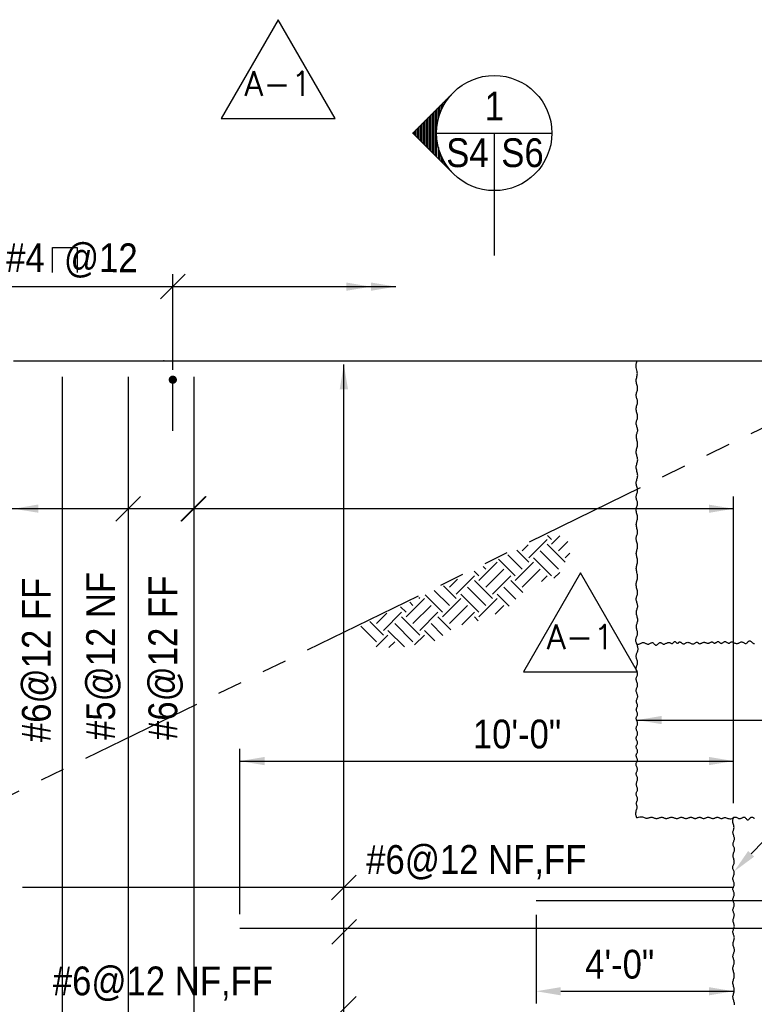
# Model space of a CAD drawing. Extents: x -548 to 3275, y 145 to 2907.
# Tile 11 of 15: x 1503 to 1860, y 1268 to 1747. Entities that reach past the tile are written whole.
import ezdxf
from ezdxf.enums import TextEntityAlignment as Align

# ---------------------------------------------------------------- set-up
doc = ezdxf.new("R2010")
doc.units = 0
doc.header["$LTSCALE"] = 96
doc.header["$MEASUREMENT"] = 0
doc.linetypes.add('PHANTOM2', pattern=[1.25, 0.625, -0.125, 0.125, -0.125, 0.125, -0.125])
doc.layers.get('0').update_dxf_attribs({"color": 2, "linetype": 'CONTINUOUS'})
for name, color, linetype in [('NOTE-ANNO', 1, 'CONTINUOUS'), ('NOTE-ANNT', 1, 'CONTINUOUS'), ('S1', 2, 'CONTINUOUS'), ('S3', 4, 'CONTINUOUS'), ('S4', 2, 'CONTINUOUS'), ('S5R', 1, 'CONTINUOUS'), ('S6', 1, 'CONTINUOUS'), ('S7', 3, 'CONTINUOUS'), ('S7R', 3, 'CONTINUOUS')]:
    doc.layers.add(name, color=color, linetype=linetype)
doc.styles.add('ANNTEXT', font='romans.shx')
doc.styles.add('SX-FRAC', font='SX-FRAC.shx', dxfattribs={"width": 0.9, "height": 1.322835})

# ---------------------------------------------------------------- blocks, each defined once
blk = doc.blocks.new('ZA_REV')
blk.add_lwpolyline([(1.732, -1), (0, 2), (-1.732, -1)], close=True)

msp = doc.modelspace()

# ---------------------------------------------------------------- hatches: boundary and pattern name
at = {"layer": 'S6'}
h = msp.add_hatch(dxfattribs=at)
h.set_pattern_fill('EARTH', color=256, scale=50, angle=45, style=0)
h.paths.add_polyline_path([(1759.8543, 1496.14369), (1667.95663, 1451.53867), (1667.51902, 1446.29102), (1672.3327, 1443.22989), (1677.1464, 1441.04338), (1688.96181, 1441.48067), (1704.71569, 1444.54181), (1714.34307, 1451.53867), (1726.59608, 1454.5998), (1738.41151, 1459.41015), (1751.10213, 1472.09197), (1762.91754, 1475.15309), (1768.60645, 1482.14996), (1770.79449, 1490.02144), (1767.73124, 1495.26908), (1764.23037, 1495.70639)])

# ---------------------------------------------------------------- linework, layer by layer
at = {"layer": 'S1', "color": 3}
msp.add_line((1499.62095, 1580.74047), (2276.30738, 1580.74047), dxfattribs=at)
at = {"layer": 'S1', "color": 2, "linetype": 'PHANTOM2'}
msp.add_line((779.82888, 1018.99047), (1882.01473, 1556.99047), dxfattribs=at)
at = {"layer": 'S1', "color": 1}
msp.add_line((1858.1539, 1340.98969), (1920.9121, 1406.01298), dxfattribs=at)
at = {"layer": 'S1', "color": 2}
for points in [[(1802.62095, 1358.49047), (1802.29176, 1359.41003), (1802.13273, 1360.20177), (1802.10818, 1360.88128), (1802.18239, 1361.46413), (1802.31966, 1361.96588), (1802.48427, 1362.40211), (1802.64053, 1362.7884), (1802.75273, 1363.14031), (1802.79403, 1363.47122), (1802.77305, 1363.78568), (1802.7073, 1364.08603), (1802.61427, 1364.37464), (1802.51145, 1364.65385), (1802.41635, 1364.926), (1802.34646, 1365.19346), (1802.31927, 1365.45856), (1802.34683, 1365.72344), (1802.41936, 1365.98925), (1802.52161, 1366.25694), (1802.63835, 1366.52745), (1802.75433, 1366.80172), (1802.85433, 1367.08069), (1802.92309, 1367.3653), (1802.94538, 1367.65649), (1802.91111, 1367.95474), (1802.83075, 1368.25862), (1802.7199, 1368.56626), (1802.5942, 1368.87579), (1802.46925, 1369.18531), (1802.36066, 1369.49295), (1802.28406, 1369.79683), (1802.25505, 1370.09508), (1802.28406, 1370.38639), (1802.36066, 1370.67188), (1802.46925, 1370.95323), (1802.5942, 1371.23214), (1802.7199, 1371.5103), (1802.83075, 1371.7894), (1802.91111, 1372.07113), (1802.94538, 1372.35718), (1802.92309, 1372.64887), (1802.85433, 1372.94602), (1802.75433, 1373.24805), (1802.63835, 1373.55441), (1802.52161, 1373.86453), (1802.41936, 1374.17784), (1802.34683, 1374.49379), (1802.31927, 1374.8118), (1802.34683, 1375.13139), (1802.41936, 1375.45228), (1802.52161, 1375.77431), (1802.63835, 1376.09727), (1802.75433, 1376.42099), (1802.85433, 1376.74527), (1802.92309, 1377.06993), (1802.94538, 1377.39477), (1802.91111, 1377.71943), (1802.83075, 1378.04277), (1802.7199, 1378.36348), (1802.5942, 1378.68024), (1802.46925, 1378.99174), (1802.36066, 1379.29666), (1802.28406, 1379.59368), (1802.25505, 1379.88148), (1802.284, 1380.15948), (1802.36016, 1380.42996), (1802.46755, 1380.69593), (1802.59018, 1380.9604), (1802.71206, 1381.22636), (1802.8172, 1381.49684), (1802.8896, 1381.77484), (1802.91327, 1382.06337), (1802.87762, 1382.36431), (1802.79362, 1382.67502), (1802.67763, 1382.99175), (1802.54603, 1383.31073), (1802.41519, 1383.62822), (1802.30146, 1383.94043), (1802.22122, 1384.24363), (1802.19084, 1384.53403), (1802.22122, 1384.80912), (1802.30146, 1385.07123), (1802.41519, 1385.32395), (1802.54603, 1385.57083), (1802.67763, 1385.81546), (1802.79362, 1386.06141), (1802.87762, 1386.31224), (1802.91327, 1386.57153), (1802.8896, 1386.84173), (1802.8172, 1387.12076), (1802.71206, 1387.40544), (1802.59018, 1387.69256), (1802.46755, 1387.97892), (1802.36016, 1388.26134), (1802.284, 1388.53662), (1802.25505, 1388.80155), (1802.28403, 1389.05411), (1802.36041, 1389.29689), (1802.4684, 1389.53365), (1802.59219, 1389.76816), (1802.71598, 1390.00417), (1802.82397, 1390.24545), (1802.90035, 1390.49575), (1802.92933, 1390.75883), (1802.90035, 1391.03712), (1802.82397, 1391.32762), (1802.71598, 1391.62602), (1802.59219, 1391.92799), (1802.4684, 1392.22921), (1802.36041, 1392.52535), (1802.28403, 1392.81209), (1802.25505, 1393.08511), (1802.28403, 1393.34146), (1802.36041, 1393.5837), (1802.4684, 1393.8158), (1802.59219, 1394.04169), (1802.71598, 1394.26532), (1802.82397, 1394.49065), (1802.90035, 1394.72162), (1802.92933, 1394.96217), (1802.90035, 1395.21523), (1802.82397, 1395.47957), (1802.71598, 1395.75293), (1802.59219, 1396.03306), (1802.4684, 1396.3177), (1802.36041, 1396.6046), (1802.28403, 1396.8915), (1802.25505, 1397.17614), (1802.28403, 1397.45696), (1802.36041, 1397.73515), (1802.4684, 1398.01259), (1802.59219, 1398.29115), (1802.71598, 1398.57272), (1802.82397, 1398.85919), (1802.90035, 1399.15241), (1802.92933, 1399.45429), (1802.90035, 1399.76591), (1802.82397, 1400.08524), (1802.71598, 1400.40946), (1802.59219, 1400.73575), (1802.4684, 1401.06129), (1802.36041, 1401.38325), (1802.28403, 1401.69882), (1802.25505, 1402.00518), (1802.28403, 1402.3005), (1802.36041, 1402.587), (1802.4684, 1402.86785), (1802.59219, 1403.14625), (1802.71598, 1403.42541), (1802.82397, 1403.70852), (1802.90035, 1403.99877), (1802.92933, 1404.29937), (1802.90035, 1404.6123), (1802.82397, 1404.93483), (1802.71598, 1405.263), (1802.59219, 1405.59286), (1802.4684, 1405.92046), (1802.36041, 1406.24186), (1802.28403, 1406.5531), (1802.25505, 1406.85025), (1802.28406, 1407.13057), (1802.36066, 1407.39622), (1802.46925, 1407.6506), (1802.5942, 1407.89707), (1802.7199, 1408.13904), (1802.83075, 1408.37988), (1802.91111, 1408.62297), (1802.94538, 1408.8717), (1802.92309, 1409.12865), (1802.85433, 1409.39311), (1802.75433, 1409.66359), (1802.63835, 1409.93858), (1802.52161, 1410.21658), (1802.41936, 1410.49609), (1802.34683, 1410.77559), (1802.31927, 1411.05359), (1802.34687, 1411.3288), (1802.41961, 1411.60082), (1802.52246, 1411.86945), (1802.64035, 1412.13451), (1802.75825, 1412.39581), (1802.8611, 1412.65316), (1802.93384, 1412.90637), (1802.96144, 1413.15526), (1802.93387, 1413.40002), (1802.86135, 1413.64233), (1802.7591, 1413.88426), (1802.64236, 1414.12789), (1802.52638, 1414.37527), (1802.42638, 1414.62849), (1802.35762, 1414.8896), (1802.33533, 1415.16067), (1802.36957, 1415.44322), (1802.44971, 1415.73648), (1802.55996, 1416.03914), (1802.6845, 1416.34988), (1802.80754, 1416.66739), (1802.91327, 1416.99036), (1802.98589, 1417.31746), (1803.0096, 1417.64738), (1802.97392, 1417.97896), (1802.88969, 1418.31167), (1802.77311, 1418.64514), (1802.64035, 1418.97897), (1802.50759, 1419.31281), (1802.39101, 1419.64628), (1802.30679, 1419.97899), (1802.27111, 1420.31057), (1802.29478, 1420.64096), (1802.36718, 1420.97135), (1802.47232, 1421.30325), (1802.5942, 1421.63815), (1802.71683, 1421.97757), (1802.82422, 1422.323), (1802.90039, 1422.67595), (1802.92933, 1423.03793), (1802.90035, 1423.40959), (1802.82397, 1423.7882), (1802.71598, 1424.1702), (1802.59219, 1424.55201), (1802.4684, 1424.93007), (1802.36041, 1425.30078), (1802.28403, 1425.6606), (1802.25505, 1426.00594), (1802.28403, 1426.33439), (1802.36041, 1426.64817), (1802.4684, 1426.95067), (1802.59219, 1427.24528), (1802.71598, 1427.53537), (1802.82397, 1427.82434), (1802.90035, 1428.11556), (1802.92933, 1428.41243), (1802.90035, 1428.71763), (1802.82397, 1429.0311), (1802.71598, 1429.35209), (1802.59219, 1429.67985), (1802.4684, 1430.01363), (1802.36041, 1430.35267), (1802.28403, 1430.69622), (1802.25505, 1431.04353), (1802.28403, 1431.39401), (1802.36041, 1431.74768), (1802.4684, 1432.10474), (1802.59219, 1432.46537), (1802.71598, 1432.82976), (1802.82397, 1433.1981), (1802.90035, 1433.57057), (1802.92933, 1433.94737), (1802.90035, 1434.32846), (1802.82397, 1434.71293), (1802.71598, 1435.09966), (1802.59219, 1435.48752), (1802.4684, 1435.87538), (1802.36041, 1436.26211), (1802.28403, 1436.64659), (1802.25505, 1437.02768), (1802.28437, 1437.40462), (1802.36312, 1437.77811), (1802.47754, 1438.14921), (1802.61386, 1438.51897), (1802.75831, 1438.88845), (1802.89711, 1439.25872), (1803.01649, 1439.63084), (1803.10269, 1440.00585), (1803.14518, 1440.38421), (1803.14647, 1440.76393), (1803.11231, 1441.14237), (1803.04846, 1441.51694), (1802.96069, 1441.88501), (1802.85474, 1442.24398), (1802.73638, 1442.59123), (1802.61136, 1442.92414), (1802.48551, 1443.24123), (1802.36484, 1443.54549), (1802.25547, 1443.84104), (1802.16348, 1444.13199), (1802.09497, 1444.42247), (1802.05604, 1444.71659), (1802.05278, 1445.01847), (1802.09128, 1445.33222), (1802.17434, 1445.66101), (1802.29157, 1446.00417), (1802.42926, 1446.36008), (1802.57373, 1446.72712), (1802.71127, 1447.10365), (1802.82819, 1447.48806), (1802.91079, 1447.87873), (1802.94538, 1448.27402), (1802.92312, 1448.67244), (1802.85458, 1449.07293), (1802.75518, 1449.47454), (1802.64035, 1449.87635), (1802.52553, 1450.2774), (1802.42613, 1450.67676), (1802.35759, 1451.07348), (1802.33533, 1451.46664), (1802.3696, 1451.85585), (1802.44996, 1452.24298), (1802.56081, 1452.6305), (1802.68651, 1453.02083), (1802.81146, 1453.41643), (1802.92005, 1453.81974), (1802.99665, 1454.2332), (1803.02565, 1454.65925), (1802.99668, 1455.09932), (1802.9203, 1455.55066), (1802.81231, 1456.00952), (1802.68852, 1456.47215), (1802.56473, 1456.93477), (1802.45674, 1457.39363), (1802.38035, 1457.84498), (1802.35138, 1458.28504), (1802.38032, 1458.71116), (1802.45649, 1459.12505), (1802.56388, 1459.52955), (1802.68651, 1459.92747), (1802.80839, 1460.32162), (1802.91353, 1460.71484), (1802.98593, 1461.10994), (1803.0096, 1461.50974), (1802.97392, 1461.91621), (1802.88969, 1462.32794), (1802.77311, 1462.74269), (1802.64035, 1463.15819), (1802.50759, 1463.57218), (1802.39101, 1463.98241), (1802.30679, 1464.38663), (1802.27111, 1464.78257), (1802.29478, 1465.16908), (1802.36718, 1465.54939), (1802.47232, 1465.92782), (1802.5942, 1466.30869), (1802.71683, 1466.69633), (1802.82422, 1467.09506), (1802.90039, 1467.50921), (1802.92933, 1467.9431), (1802.90035, 1468.39955), (1802.82397, 1468.87536), (1802.71598, 1469.36584), (1802.59219, 1469.86629), (1802.4684, 1470.372), (1802.36041, 1470.87827), (1802.28403, 1471.3804), (1802.25505, 1471.8737), (1802.28406, 1472.35485), (1802.36066, 1472.82602), (1802.46925, 1473.29081), (1802.5942, 1473.75277), (1802.7199, 1474.21549), (1802.83075, 1474.68253), (1802.91111, 1475.15747), (1802.94538, 1475.64388), (1802.92309, 1476.14404), (1802.85433, 1476.65511), (1802.75433, 1477.17294), (1802.63835, 1477.69341), (1802.52161, 1478.21237), (1802.41936, 1478.72569), (1802.34683, 1479.22924), (1802.31927, 1479.71887), (1802.34687, 1480.19174), (1802.41961, 1480.65014), (1802.52246, 1481.09762), (1802.64035, 1481.53778), (1802.75825, 1481.97418), (1802.8611, 1482.41039), (1802.93384, 1482.84998), (1802.96144, 1483.29653), (1802.93384, 1483.75254), (1802.8611, 1484.21626), (1802.75825, 1484.68487), (1802.64035, 1485.15554), (1802.52246, 1485.62547), (1802.41961, 1486.09182), (1802.34687, 1486.55178), (1802.31927, 1487.00253), (1802.34683, 1487.44234), (1802.41936, 1487.87388), (1802.52161, 1488.30091), (1802.63835, 1488.72718), (1802.75433, 1489.15646), (1802.85433, 1489.59252), (1802.92309, 1490.0391), (1802.94538, 1490.49996), (1802.91111, 1490.97725), (1802.83075, 1491.46657), (1802.7199, 1491.96191), (1802.5942, 1492.45725), (1802.46925, 1492.94657), (1802.36066, 1493.42385), (1802.28406, 1493.88309), (1802.25505, 1494.31827), (1802.28406, 1494.72562), (1802.36066, 1495.1104), (1802.46925, 1495.48015), (1802.5942, 1495.84238), (1802.7199, 1496.20461), (1802.83075, 1496.57435), (1802.91111, 1496.95914), (1802.94538, 1497.36649), (1802.92309, 1497.80157), (1802.85433, 1498.26015), (1802.75434, 1498.73566), (1802.63835, 1499.2215), (1802.52162, 1499.7111), (1802.41937, 1500.19788), (1802.34684, 1500.67527), (1802.31928, 1501.13667), (1802.34684, 1501.57748), (1802.41937, 1502.001), (1802.52162, 1502.41248), (1802.63836, 1502.8172), (1802.75434, 1503.22041), (1802.85433, 1503.62739), (1802.9231, 1504.04338), (1802.94539, 1504.47367), (1802.91112, 1504.92182), (1802.83075, 1505.38463), (1802.71991, 1505.85722), (1802.59421, 1506.33469), (1802.46925, 1506.81217), (1802.36067, 1507.28476), (1802.28407, 1507.74757), (1802.25506, 1508.19571), (1802.28404, 1508.62559), (1802.36042, 1509.03874), (1802.46841, 1509.43797), (1802.5922, 1509.82611), (1802.71599, 1510.20598), (1802.82398, 1510.5804), (1802.90036, 1510.95218), (1802.92934, 1511.32415), (1802.90036, 1511.69866), (1802.82398, 1512.07618), (1802.71599, 1512.45671), (1802.5922, 1512.84024), (1802.46841, 1513.22679), (1802.36042, 1513.61634), (1802.28404, 1514.0089), (1802.25506, 1514.40447), (1802.28404, 1514.80314), (1802.36042, 1515.20538), (1802.46841, 1515.61176), (1802.5922, 1516.02283), (1802.71599, 1516.43918), (1802.82398, 1516.86135), (1802.90036, 1517.28991), (1802.92934, 1517.72543), (1802.90039, 1518.16809), (1802.82423, 1518.61658), (1802.71684, 1519.06921), (1802.59421, 1519.52428), (1802.47233, 1519.9801), (1802.36719, 1520.43499), (1802.29479, 1520.88724), (1802.27112, 1521.33517), (1802.30677, 1521.7778), (1802.39077, 1522.21705), (1802.50676, 1522.65554), (1802.63836, 1523.09592), (1802.7692, 1523.54081), (1802.88293, 1523.99284), (1802.96317, 1524.45465), (1802.99355, 1524.92886), (1802.9632, 1525.41706), (1802.88318, 1525.91653), (1802.77005, 1526.42352), (1802.64036, 1526.93428), (1802.51067, 1527.44503), (1802.39754, 1527.95202), (1802.31752, 1528.45149), (1802.28717, 1528.93969), (1802.31752, 1529.41393), (1802.39754, 1529.87596), (1802.51067, 1530.32859), (1802.64036, 1530.77464), (1802.77004, 1531.21692), (1802.88318, 1531.65827), (1802.96319, 1532.1015), (1802.99355, 1532.54942), (1802.96316, 1533.00418), (1802.88292, 1533.46514), (1802.7692, 1533.931), (1802.63835, 1534.40042), (1802.50675, 1534.8721), (1802.39076, 1535.34472), (1802.30676, 1535.81696), (1802.27111, 1536.28751), (1802.29482, 1536.75552), (1802.36744, 1537.22203), (1802.47317, 1537.68854), (1802.59621, 1538.15655), (1802.72075, 1538.62757), (1802.831, 1539.10311), (1802.91115, 1539.58466), (1802.94539, 1540.07373), (1802.92312, 1540.57088), (1802.85458, 1541.07292), (1802.75518, 1541.57572), (1802.64036, 1542.07513), (1802.52553, 1542.56702), (1802.42614, 1543.04725), (1802.35759, 1543.51169), (1802.33533, 1543.9562), (1802.36957, 1544.37809), (1802.44971, 1544.78043), (1802.55996, 1545.16772), (1802.6845, 1545.54449), (1802.80754, 1545.91524), (1802.91327, 1546.28448), (1802.98589, 1546.65674), (1803.0096, 1547.03651), (1802.97392, 1547.42713), (1802.88969, 1547.82715), (1802.77311, 1548.23393), (1802.64035, 1548.64485), (1802.50759, 1549.05728), (1802.39101, 1549.46858), (1802.30679, 1549.87611), (1802.27111, 1550.27726), (1802.29478, 1550.67041), (1802.36719, 1551.05812), (1802.47232, 1551.44394), (1802.5942, 1551.83145), (1802.71683, 1552.22423), (1802.82423, 1552.62585), (1802.90039, 1553.03987), (1802.92933, 1553.46987), (1802.90036, 1553.91818), (1802.82398, 1554.38209), (1802.71599, 1554.85765), (1802.5922, 1555.34092), (1802.4684, 1555.82796), (1802.36041, 1556.3148), (1802.28403, 1556.79751), (1802.25506, 1557.27213), (1802.28403, 1557.73554), (1802.36041, 1558.18785), (1802.4684, 1558.63002), (1802.5922, 1559.06297), (1802.71599, 1559.48764), (1802.82398, 1559.90499), (1802.90036, 1560.31594), (1802.92933, 1560.72144), (1802.90036, 1561.12246), (1802.82398, 1561.5201), (1802.71599, 1561.91548), (1802.5922, 1562.30973), (1802.46841, 1562.70398), (1802.36042, 1563.09936), (1802.28404, 1563.49699), (1802.25506, 1563.89801), (1802.28404, 1564.30345), (1802.36042, 1564.71396), (1802.46841, 1565.13012), (1802.5922, 1565.55248), (1802.71599, 1565.9816), (1802.82398, 1566.41806), (1802.90036, 1566.86242), (1802.92934, 1567.31523), (1802.90039, 1567.7767), (1802.82423, 1568.24549), (1802.71684, 1568.71993), (1802.59421, 1569.19832), (1802.47233, 1569.67896), (1802.36719, 1570.16016), (1802.29479, 1570.64024), (1802.27112, 1571.11749), (1802.30642, 1571.59097), (1802.38801, 1572.06267), (1802.49744, 1572.5353), (1802.61628, 1573.0116), (1802.72608, 1573.4943), (1802.80842, 1573.98611), (1802.84486, 1574.48976), (1802.81695, 1575.00799), (1802.71539, 1575.54495), (1802.56736, 1576.11054), (1802.40917, 1576.71612), (1802.27713, 1577.373), (1802.20756, 1578.09254), (1802.23675, 1578.88607), (1802.40102, 1579.76493), (1802.73668, 1580.74047)], [(1802.62095, 1443.1049), (1802.6453, 1443.08863), (1802.85003, 1442.97623), (1803.06783, 1442.90013), (1803.30234, 1442.87847), (1803.5561, 1442.9233), (1803.8273, 1443.02221), (1804.11302, 1443.15668), (1804.41037, 1443.30822), (1804.71644, 1443.45831), (1805.02831, 1443.58843), (1805.34309, 1443.68008), (1805.65787, 1443.71474), (1805.97023, 1443.6802), (1806.27969, 1443.5894), (1806.58623, 1443.46157), (1806.88988, 1443.31597), (1807.19061, 1443.17181), (1807.48844, 1443.04834), (1807.78337, 1442.9648), (1808.07539, 1442.94042), (1808.36432, 1442.9876), (1808.64926, 1443.09141), (1808.92911, 1443.23006), (1809.20279, 1443.38178), (1809.4692, 1443.52479), (1809.72726, 1443.63731), (1809.97588, 1443.69756), (1810.21396, 1443.68377), (1810.44103, 1443.58208), (1810.65901, 1443.41033), (1810.87046, 1443.19431), (1811.07792, 1442.95977), (1811.28392, 1442.7325), (1811.49101, 1442.53825), (1811.70173, 1442.40281), (1811.91863, 1442.35193), (1812.14351, 1442.40281), (1812.3753, 1442.53825), (1812.61217, 1442.7325), (1812.85231, 1442.95977), (1813.09391, 1443.19431), (1813.33514, 1443.41033), (1813.57419, 1443.58208), (1813.80925, 1443.68377), (1814.03922, 1443.69756), (1814.26592, 1443.63731), (1814.4919, 1443.52479), (1814.71969, 1443.38178), (1814.95184, 1443.23006), (1815.19089, 1443.09141), (1815.43939, 1442.9876), (1815.69987, 1442.94042), (1815.97385, 1442.96492), (1816.25873, 1443.04931), (1816.55087, 1443.17507), (1816.84664, 1443.32371), (1817.14241, 1443.4767), (1817.43455, 1443.61553), (1817.71943, 1443.7217), (1817.99341, 1443.77669), (1818.25365, 1443.76804), (1818.50045, 1443.70748), (1818.7349, 1443.61281), (1818.95809, 1443.5018), (1819.17111, 1443.39225), (1819.37506, 1443.30193), (1819.57101, 1443.24863), (1819.76006, 1443.25015), (1819.94324, 1443.31808), (1820.12133, 1443.43937), (1820.29507, 1443.59478), (1820.46517, 1443.76507), (1820.63237, 1443.93101), (1820.79738, 1444.07335), (1820.96095, 1444.17286), (1821.12379, 1444.21031), (1821.28639, 1444.17298), (1821.44826, 1444.07432), (1821.60867, 1443.93427), (1821.76691, 1443.77281), (1821.92224, 1443.6099), (1822.07394, 1443.4655), (1822.22129, 1443.35958), (1822.36354, 1443.31209), (1822.50053, 1443.33635), (1822.63425, 1443.41905), (1822.76725, 1443.54022), (1822.90206, 1443.6799), (1823.04123, 1443.81813), (1823.1873, 1443.93494), (1823.34281, 1444.01038), (1823.51031, 1444.02447), (1823.69162, 1443.96404), (1823.88563, 1443.84299), (1824.09054, 1443.68202), (1824.30453, 1443.5018), (1824.52579, 1443.32304), (1824.75249, 1443.16642), (1824.98282, 1443.05264), (1825.21497, 1443.00236), (1825.44785, 1443.02941), (1825.68327, 1443.11996), (1825.92378, 1443.25335), (1826.17191, 1443.40888), (1826.43021, 1443.56586), (1826.70122, 1443.70361), (1826.98749, 1443.80143), (1827.29156, 1443.83863), (1827.61463, 1443.80149), (1827.9526, 1443.70409), (1828.30001, 1443.5675), (1828.65141, 1443.41275), (1829.00136, 1443.26092), (1829.34442, 1443.13303), (1829.67512, 1443.05015), (1829.98802, 1443.03334), (1830.27917, 1443.09589), (1830.55051, 1443.22014), (1830.80552, 1443.38069), (1831.04762, 1443.55213), (1831.28029, 1443.70906), (1831.50696, 1443.82605), (1831.73109, 1443.87771), (1831.95613, 1443.83863), (1832.18718, 1443.69535), (1832.43593, 1443.48217), (1832.62095, 1443.32558)], [(1832.62095, 1443.32558), (1832.70618, 1443.26842), (1832.90691, 1443.17568), (1833.12072, 1443.13339), (1833.34845, 1443.15257), (1833.58853, 1443.22293), (1833.83878, 1443.32885), (1834.09702, 1443.45474), (1834.36107, 1443.58498), (1834.62876, 1443.70397), (1834.8979, 1443.79611), (1835.16631, 1443.84577), (1835.43224, 1443.84232), (1835.69563, 1443.79496), (1835.95683, 1443.71783), (1836.21623, 1443.62509), (1836.47417, 1443.5309), (1836.73101, 1443.44942), (1836.98714, 1443.39479), (1837.2429, 1443.38118), (1837.49829, 1443.41796), (1837.75187, 1443.49539), (1838.00182, 1443.59896), (1838.24632, 1443.71414), (1838.48356, 1443.82641), (1838.71171, 1443.92127), (1838.92897, 1443.98418), (1839.13352, 1444.00064), (1839.32433, 1443.96125), (1839.50351, 1443.87723), (1839.67397, 1443.76489), (1839.83863, 1443.64057), (1840.00038, 1443.52061), (1840.16213, 1443.42134), (1840.32678, 1443.3591), (1840.49725, 1443.3502), (1840.6757, 1443.40519), (1840.86142, 1443.51136), (1841.05296, 1443.65019), (1841.24885, 1443.80318), (1841.44764, 1443.95182), (1841.64789, 1444.07758), (1841.84814, 1444.16197), (1842.04694, 1444.18647), (1842.24325, 1444.13899), (1842.43775, 1444.03306), (1842.63152, 1443.88866), (1842.82566, 1443.72575), (1843.02124, 1443.56429), (1843.21937, 1443.42425), (1843.42114, 1443.32558), (1843.62762, 1443.28826), (1843.83961, 1443.32558), (1844.05669, 1443.42425), (1844.27813, 1443.56429), (1844.5032, 1443.72575), (1844.73117, 1443.88866), (1844.96133, 1444.03306), (1845.19293, 1444.13899), (1845.42526, 1444.18647), (1845.65754, 1444.16203), (1845.88872, 1444.07807), (1846.11772, 1443.95345), (1846.34346, 1443.80705), (1846.56483, 1443.65776), (1846.78076, 1443.52443), (1846.99015, 1443.42594), (1847.19191, 1443.38118), (1847.38575, 1443.40283), (1847.57449, 1443.47893), (1847.76179, 1443.59133), (1847.95126, 1443.72188), (1848.14655, 1443.85242), (1848.35127, 1443.96482), (1848.56908, 1444.04092), (1848.80359, 1444.06258), (1849.05735, 1444.01775), (1849.32855, 1443.91885), (1849.61427, 1443.78437), (1849.91162, 1443.63283), (1850.21768, 1443.48275), (1850.52956, 1443.35262), (1850.84434, 1443.26097), (1851.15912, 1443.22631), (1851.47148, 1443.26085), (1851.78094, 1443.35166), (1852.08748, 1443.47948), (1852.39113, 1443.62509), (1852.69186, 1443.76924), (1852.98969, 1443.89271), (1853.28462, 1443.97626), (1853.57664, 1444.00063), (1853.86557, 1443.95345), (1854.15051, 1443.84964), (1854.43036, 1443.71099), (1854.70404, 1443.55927), (1854.97045, 1443.41626), (1855.22851, 1443.30375), (1855.47713, 1443.24349), (1855.71521, 1443.25729), (1855.94228, 1443.35898), (1856.16026, 1443.53072), (1856.37171, 1443.74674), (1856.57917, 1443.98128), (1856.78517, 1444.20855), (1856.99226, 1444.4028), (1857.20298, 1444.53825), (1857.41987, 1444.58912), (1857.64476, 1444.53825), (1857.87655, 1444.4028), (1858.11342, 1444.20855), (1858.35356, 1443.98128), (1858.59516, 1443.74674), (1858.83639, 1443.53072), (1859.07544, 1443.35898), (1859.3105, 1443.25729), (1859.54047, 1443.24349), (1859.76717, 1443.30375)], [(1802.62095, 1358.49047), (1803.40819, 1358.80644), (1804.10174, 1358.95579), (1804.7136, 1358.9739), (1805.25575, 1358.8962), (1805.74017, 1358.75808), (1806.17885, 1358.59496), (1806.58378, 1358.44225), (1806.96693, 1358.33535), (1807.33836, 1358.30075), (1807.70028, 1358.32933), (1808.05299, 1358.40303), (1808.39675, 1358.5038), (1808.73187, 1358.6136), (1809.05861, 1358.71437), (1809.37726, 1358.78807), (1809.68811, 1358.81664), (1809.99173, 1358.78769), (1810.28989, 1358.71136), (1810.58466, 1358.60344), (1810.87812, 1358.47974), (1811.17233, 1358.35603), (1811.46936, 1358.24811), (1811.77129, 1358.17178), (1812.08017, 1358.14283), (1812.39727, 1358.17178), (1812.72058, 1358.24811), (1813.04728, 1358.35603), (1813.37454, 1358.47974), (1813.69954, 1358.60344), (1814.01946, 1358.71136), (1814.33148, 1358.78769), (1814.63278, 1358.81664), (1814.92157, 1358.78769), (1815.20019, 1358.71136), (1815.47205, 1358.60344), (1815.74051, 1358.47974), (1816.00898, 1358.35603), (1816.28083, 1358.24811), (1816.55946, 1358.17178), (1816.84825, 1358.14283), (1817.14967, 1358.17178), (1817.46257, 1358.24811), (1817.78487, 1358.35603), (1818.11452, 1358.47974), (1818.44943, 1358.60344), (1818.78753, 1358.71136), (1819.12677, 1358.78769), (1819.46507, 1358.81664), (1819.80061, 1358.78769), (1820.13257, 1358.71136), (1820.46039, 1358.60344), (1820.78351, 1358.47974), (1821.10137, 1358.35603), (1821.41339, 1358.24811), (1821.71901, 1358.17178), (1822.01767, 1358.14283), (1822.30909, 1358.17178), (1822.59412, 1358.24811), (1822.87387, 1358.35603), (1823.14949, 1358.47974), (1823.42209, 1358.60344), (1823.69282, 1358.71136), (1823.96279, 1358.78769), (1824.23314, 1358.81664), (1824.50487, 1358.78769), (1824.77848, 1358.71136), (1825.05434, 1358.60344), (1825.33285, 1358.47974), (1825.61436, 1358.35603), (1825.89925, 1358.24811), (1826.18791, 1358.17178), (1826.48071, 1358.14283), (1826.77768, 1358.17178), (1827.07748, 1358.24811), (1827.3784, 1358.35603), (1827.67875, 1358.47974), (1827.97685, 1358.60344), (1828.271, 1358.71136), (1828.5595, 1358.78769), (1828.84067, 1358.81664), (1829.1134, 1358.78769), (1829.37899, 1358.71136), (1829.6393, 1358.60344), (1829.89623, 1358.47974), (1830.15165, 1358.35603), (1830.40745, 1358.24811), (1830.66551, 1358.17178), (1830.92771, 1358.14283), (1831.19533, 1358.17178), (1831.46728, 1358.24811), (1831.74186, 1358.35603), (1832.01738, 1358.47974), (1832.29215, 1358.60344), (1832.56447, 1358.71136), (1832.83266, 1358.78769), (1833.09501, 1358.81664), (1833.35041, 1358.78769), (1833.59997, 1358.71136), (1833.84539, 1358.60344), (1834.08836, 1358.47974), (1834.33058, 1358.35603), (1834.57375, 1358.24811), (1834.81954, 1358.17178), (1835.06967, 1358.14283), (1835.32547, 1358.17178), (1835.58691, 1358.24811), (1835.85362, 1358.35603), (1836.12523, 1358.47974), (1836.40134, 1358.60344), (1836.6816, 1358.71136), (1836.96562, 1358.78769), (1837.25303, 1358.81664), (1837.54338, 1358.78769), (1837.83599, 1358.71136), (1838.13011, 1358.60344), (1838.42498, 1358.47974), (1838.71985, 1358.35603), (1839.01396, 1358.24811), (1839.30657, 1358.17178), (1839.59693, 1358.14283), (1839.8843, 1358.17178), (1840.1681, 1358.24811), (1840.44776, 1358.35603), (1840.72272, 1358.47974), (1840.99241, 1358.60344), (1841.25627, 1358.71136), (1841.51373, 1358.78769), (1841.76423, 1358.81664), (1842.00752, 1358.78766), (1842.2446, 1358.71111), (1842.47679, 1358.6026), (1842.70541, 1358.47773), (1842.93176, 1358.35211), (1843.15718, 1358.24134), (1843.38297, 1358.16103), (1843.61046, 1358.12678), (1843.84113, 1358.14875), (1844.07716, 1358.21527), (1844.3209, 1358.30924), (1844.57471, 1358.41356), (1844.84093, 1358.5111), (1845.12193, 1358.58477), (1845.42004, 1358.61745), (1845.73763, 1358.59204), (1846.07774, 1358.49972), (1846.44624, 1358.36484), (1846.84969, 1358.22007), (1847.29466, 1358.09804), (1847.7877, 1358.03142), (1848.33539, 1358.05285), (1848.94429, 1358.19498), (1849.62095, 1358.49047)], [(1849.99739, 1267.60992), (1850.02834, 1268.00503), (1849.99739, 1268.40613), (1849.91564, 1268.81264), (1849.79976, 1269.22357), (1849.66642, 1269.6379), (1849.53227, 1270.05465), (1849.41399, 1270.4728), (1849.32823, 1270.89135), (1849.29165, 1271.3093), (1849.31544, 1271.72601), (1849.38882, 1272.14232), (1849.49553, 1272.55943), (1849.61931, 1272.97855), (1849.74388, 1273.40088), (1849.853, 1273.82763), (1849.93039, 1274.25999), (1849.95981, 1274.69917), (1849.93036, 1275.14581), (1849.85273, 1275.59827), (1849.74298, 1276.05434), (1849.61716, 1276.51181), (1849.49135, 1276.96848), (1849.3816, 1277.42214), (1849.30397, 1277.87059), (1849.27452, 1278.31161), (1849.30397, 1278.74381), (1849.3816, 1279.16898), (1849.49135, 1279.58973), (1849.61716, 1280.00869), (1849.74298, 1280.42844), (1849.85273, 1280.85161), (1849.93036, 1281.28079), (1849.95981, 1281.7186), (1849.93036, 1282.16658), (1849.85273, 1282.62198), (1849.74298, 1283.08099), (1849.61716, 1283.5398), (1849.49135, 1283.9946), (1849.3816, 1284.44157), (1849.30397, 1284.87691), (1849.27452, 1285.2968), (1849.30397, 1285.69863), (1849.3816, 1286.08461), (1849.49135, 1286.45815), (1849.61716, 1286.82267), (1849.74298, 1287.18157), (1849.85273, 1287.53826), (1849.93036, 1287.89615), (1849.95981, 1288.25866), (1849.9304, 1288.62825), (1849.853, 1289.00367), (1849.74388, 1289.38269), (1849.61931, 1289.76313), (1849.49554, 1290.14275), (1849.38883, 1290.51937), (1849.31545, 1290.89077), (1849.29166, 1291.25475), (1849.32827, 1291.60991), (1849.41426, 1291.95804), (1849.53318, 1292.30175), (1849.66857, 1292.64366), (1849.80395, 1292.98637), (1849.92287, 1293.3325), (1850.00886, 1293.68464), (1850.04547, 1294.04541), (1850.02165, 1294.41664), (1849.94803, 1294.79711), (1849.84069, 1295.1848), (1849.71568, 1295.5777), (1849.58906, 1295.97381), (1849.4769, 1296.37113), (1849.39525, 1296.76765), (1849.36018, 1297.16135), (1849.38247, 1297.55064), (1849.45173, 1297.93552), (1849.55232, 1298.31639), (1849.66856, 1298.69364), (1849.78481, 1299.06769), (1849.88539, 1299.43892), (1849.95466, 1299.80775), (1849.97694, 1300.17457), (1849.94184, 1300.53969), (1849.85996, 1300.903), (1849.74716, 1301.2643), (1849.61931, 1301.6234), (1849.49226, 1301.98009), (1849.38187, 1302.33417), (1849.30401, 1302.68544), (1849.27453, 1303.0337), (1849.30401, 1303.37892), (1849.38187, 1303.72174), (1849.49226, 1304.06294), (1849.61931, 1304.40335), (1849.74716, 1304.74375), (1849.85996, 1305.08496), (1849.94184, 1305.42777), (1849.97694, 1305.77299), (1849.95462, 1306.12116), (1849.88512, 1306.47173), (1849.7839, 1306.8239), (1849.66642, 1307.17688), (1849.54813, 1307.52986), (1849.44451, 1307.88203), (1849.37099, 1308.2326), (1849.34305, 1308.58076), (1849.37099, 1308.92582), (1849.44451, 1309.26746), (1849.54813, 1309.60549), (1849.66642, 1309.93971), (1849.7839, 1310.26992), (1849.88512, 1310.59591), (1849.95462, 1310.91749), (1849.97694, 1311.23445), (1849.94184, 1311.5468), (1849.85996, 1311.85534), (1849.74716, 1312.16107), (1849.61931, 1312.46499), (1849.49226, 1312.76811), (1849.38187, 1313.07144), (1849.30401, 1313.37596), (1849.27453, 1313.68269), (1849.30397, 1313.9924), (1849.3816, 1314.30492), (1849.49135, 1314.61985), (1849.61717, 1314.93678), (1849.74298, 1315.25531), (1849.85273, 1315.57505), (1849.93036, 1315.8956), (1849.95981, 1316.21654), (1849.93036, 1316.53758), (1849.85273, 1316.85883), (1849.74298, 1317.18048), (1849.61717, 1317.50272), (1849.49135, 1317.82577), (1849.3816, 1318.14983), (1849.30397, 1318.47508), (1849.27453, 1318.80175), (1849.30397, 1319.12984), (1849.3816, 1319.45875), (1849.49135, 1319.78765), (1849.61717, 1320.11575), (1849.74298, 1320.44224), (1849.85273, 1320.76633), (1849.93036, 1321.08721), (1849.95981, 1321.40407), (1849.93036, 1321.71632), (1849.85273, 1322.02416), (1849.74298, 1322.32798), (1849.61717, 1322.62819), (1849.49135, 1322.9252), (1849.3816, 1323.21939), (1849.30397, 1323.51118), (1849.27453, 1323.80096), (1849.30397, 1324.0893), (1849.3816, 1324.37744), (1849.49135, 1324.66678), (1849.61717, 1324.95873), (1849.74298, 1325.2547), (1849.85273, 1325.55608), (1849.93036, 1325.86428), (1849.95981, 1326.18071), (1849.93036, 1326.50631), (1849.85273, 1326.84012), (1849.74298, 1327.18076), (1849.61717, 1327.52682), (1849.49135, 1327.87689), (1849.3816, 1328.22956), (1849.30397, 1328.58344), (1849.27453, 1328.93712), (1849.30394, 1329.2894), (1849.38133, 1329.63987), (1849.49045, 1329.98833), (1849.61503, 1330.33459), (1849.7388, 1330.67844), (1849.84551, 1331.01968), (1849.91889, 1331.35811), (1849.94268, 1331.69354), (1849.9061, 1332.02585), (1849.82034, 1332.35535), (1849.70206, 1332.68245), (1849.56791, 1333.00754), (1849.43457, 1333.33102), (1849.31869, 1333.6533), (1849.23695, 1333.97478), (1849.206, 1334.29586), (1849.23698, 1334.61717), (1849.31896, 1334.94029), (1849.43547, 1335.26702), (1849.57005, 1335.59916), (1849.70624, 1335.93853), (1849.82757, 1336.28693), (1849.91758, 1336.64616), (1849.95981, 1337.01803), (1849.94321, 1337.40351), (1849.87843, 1337.80023), (1849.78153, 1338.20497), (1849.66856, 1338.61452), (1849.5556, 1339.02568), (1849.45869, 1339.43524), (1849.39391, 1339.83998), (1849.37732, 1340.2367), (1849.41951, 1340.62288), (1849.50929, 1340.99883), (1849.62998, 1341.36555), (1849.76493, 1341.72404), (1849.89747, 1342.07532), (1850.01094, 1342.42037), (1850.08867, 1342.76021), (1850.114, 1343.09583), (1850.07592, 1343.42811), (1849.98605, 1343.75738), (1849.86164, 1344.08384), (1849.71996, 1344.40769), (1849.57829, 1344.72914), (1849.45388, 1345.04838), (1849.364, 1345.36561), (1849.32592, 1345.68104), (1849.35119, 1345.99516), (1849.42845, 1346.30968), (1849.54064, 1346.62661), (1849.67071, 1346.94796), (1849.80157, 1347.27572), (1849.91618, 1347.61191), (1849.99746, 1347.95854), (1850.02834, 1348.3176), (1849.99739, 1348.69007), (1849.91564, 1349.07278), (1849.79977, 1349.4615), (1849.66642, 1349.85203), (1849.53228, 1350.24015), (1849.41399, 1350.62166), (1849.32823, 1350.99232), (1849.29166, 1351.34794), (1849.31511, 1351.68636), (1849.38615, 1352.01364), (1849.4865, 1352.33791), (1849.59789, 1352.6673), (1849.70206, 1353.00993), (1849.78073, 1353.37392), (1849.81563, 1353.76741), (1849.78849, 1354.19852), (1849.68979, 1354.67247), (1849.54495, 1355.18287), (1849.38816, 1355.72043), (1849.25358, 1356.27586), (1849.1754, 1356.83987), (1849.18779, 1357.40317), (1849.32491, 1357.95647), (1849.62095, 1358.49047)], [(1849.62095, 1358.49047), (1849.62095, 1358.75906), (1849.916, 1358.84496), (1850.23078, 1358.87963), (1850.54314, 1358.84508), (1850.85259, 1358.75428), (1851.15914, 1358.62646), (1851.46278, 1358.48085), (1851.76352, 1358.33669), (1852.06135, 1358.21322), (1852.35627, 1358.12968), (1852.64829, 1358.1053), (1852.93722, 1358.15249), (1853.22216, 1358.2563), (1853.50201, 1358.39495), (1853.77569, 1358.54667), (1854.04211, 1358.68967), (1854.30017, 1358.80219), (1854.54878, 1358.86244), (1854.78687, 1358.84865), (1855.01393, 1358.74696), (1855.23192, 1358.57522), (1855.44337, 1358.35919), (1855.65082, 1358.12466), (1855.85682, 1357.89738), (1856.06391, 1357.70314), (1856.27463, 1357.56769), (1856.49153, 1357.51682), (1856.71642, 1357.56769), (1856.9482, 1357.70314), (1857.18508, 1357.89738), (1857.42522, 1358.12466), (1857.66681, 1358.35919), (1857.90804, 1358.57522), (1858.14709, 1358.74696), (1858.38215, 1358.84865), (1858.61212, 1358.86244), (1858.83883, 1358.80219), (1859.0648, 1358.68967), (1859.29259, 1358.54667), (1859.52474, 1358.39495), (1859.7638, 1358.2563)]]:
    msp.add_lwpolyline(points, dxfattribs=at)
at = {"layer": 'S1', "color": 1}
msp.add_solid([(1859.59296, 1339.60076), (1856.71485, 1342.37862), (1849.82034, 1332.35535)], dxfattribs=at)
at = {"layer": 'S3', "color": 4}
for p, q in [((1753.62095, 1318.36547), (1935.33674, 1318.36547)), ((1609.62095, 1304.86547), (1935.33674, 1304.86547))]:
    msp.add_line(p, q, dxfattribs=at)
for points in [[(1523.28809, 1572.86547), (1523.28809, 977.61547)], [(1555.28809, 1572.86547), (1555.28809, 1010.99047)], [(1587.28809, 1572.86547), (1587.28809, 1010.99047)], [(1849.47189, 1324.61547), (1504, 1324.61547)]]:
    msp.add_lwpolyline(points, dxfattribs=at)
at = {"layer": 'S3', "color": 2, "const_width": 2}
msp.add_lwpolyline([(1576.00452, 1571.48515, 1), (1578.00452, 1571.48515, 1)], format="xyb", close=True, dxfattribs=at)
at = {"layer": 'S3', "color": 2}
msp.add_lwpolyline([(1577.00452, 1546.61015), (1577.00452, 1571.48515)], dxfattribs=at)
at = {"layer": 'S4', "color": 3}
for p, q in [((1693.66228, 1691.40753), (1713.46126, 1711.20652)), ((1711.96859, 1709.59172), (1711.96859, 1709.71384)), ((1712.69775, 1710.41236), (1712.69775, 1710.44301)), ((1712.84359, 1710.56894), (1712.84359, 1710.58884)), ((1706.86442, 1700.74883), (1706.86442, 1704.60967)), ((1707.59359, 1702.5978), (1707.59359, 1705.33884)), ((1708.32275, 1704.1402), (1708.32275, 1706.06801)), ((1709.05192, 1705.47723), (1709.05192, 1706.79717)), ((1709.78109, 1706.66298), (1709.78109, 1707.52634)), ((1710.51025, 1707.73044), (1710.51025, 1708.25551)), ((1711.23942, 1708.70154), (1711.23942, 1708.98467)), ((1701.76025, 1683.30955), (1701.76025, 1699.50551)), ((1702.48942, 1682.58038), (1702.48942, 1700.23467)), ((1703.21859, 1681.85121), (1703.21859, 1700.96384)), ((1703.94775, 1681.12205), (1703.94775, 1701.69301)), ((1704.67692, 1680.39288), (1704.67692, 1702.42217)), ((1705.40609, 1694.26154), (1705.40609, 1703.15134)), ((1706.13525, 1698.35262), (1706.13525, 1703.88051)), ((1697.38525, 1687.68455), (1697.38525, 1695.13051)), ((1698.11442, 1686.95538), (1698.11442, 1695.85967)), ((1698.84359, 1686.22621), (1698.84359, 1696.58884)), ((1699.57275, 1685.49705), (1699.57275, 1697.31801)), ((1700.30192, 1684.76788), (1700.30192, 1698.04717)), ((1701.03109, 1684.03871), (1701.03109, 1698.77634)), ((1693.66228, 1691.40753), (1713.46126, 1671.60854)), ((1693.73942, 1691.33038), (1693.73942, 1691.48467)), ((1694.46859, 1690.60121), (1694.46859, 1692.21384)), ((1695.19775, 1689.87205), (1695.19775, 1692.94301)), ((1695.92692, 1689.14288), (1695.92692, 1693.67217)), ((1696.65609, 1688.41371), (1696.65609, 1694.40134)), ((1705.40609, 1679.66371), (1705.40609, 1688.55351)), ((1706.13525, 1684.46243), (1706.13525, 1678.93455)), ((1706.86442, 1682.06622), (1706.86442, 1678.20538)), ((1707.59359, 1680.21725), (1707.59359, 1677.47621)), ((1708.32275, 1678.67485), (1708.32275, 1676.74705)), ((1709.05192, 1677.33782), (1709.05192, 1676.01788)), ((1709.78109, 1676.15208), (1709.78109, 1675.28871)), ((1710.51025, 1675.08461), (1710.51025, 1674.55955)), ((1711.23942, 1674.11351), (1711.23942, 1673.83038)), ((1711.96859, 1673.22333), (1711.96859, 1673.10121)), ((1712.69775, 1672.4027), (1712.69775, 1672.37205)), ((1712.84359, 1672.22621), (1712.84359, 1672.24611)), ((1713.57275, 1671.49705), (1713.57275, 1671.49767)), ((1733.26025, 1663.40753), (1733.26025, 1631.87812))]:
    msp.add_line(p, q, dxfattribs=at)
at = {"layer": 'S4', "color": 2}
for p, q in [((1705.26025, 1691.40753), (1761.26025, 1691.40753)), ((1733.26025, 1691.40753), (1733.26025, 1663.40753))]:
    msp.add_line(p, q, dxfattribs=at)
at = {"layer": 'S4', "color": 3}
msp.add_circle((1733.26025, 1691.40753), 28, dxfattribs=at)
at = {"layer": 'S5R'}
msp.add_line((1753.62095, 1311.264), (1753.62095, 1268.16385), dxfattribs=at)
for points in [[(1609.62095, 1386.07799), (1849.62095, 1386.07799)], [(1765.62095, 1274.16385), (1849.62095, 1274.16385)]]:
    msp.add_lwpolyline(points, dxfattribs=at)
at = {"layer": 'S5R', "color": 0, "linetype": 'BYBLOCK'}
msp.add_point((1572.62095, 1580.74047), dxfattribs=at)
at = {"layer": 'S5R'}
for points in [[(1621.62095, 1384.07799), (1621.62095, 1388.07799), (1609.62095, 1386.07799)], [(1837.62095, 1388.07799), (1837.62095, 1384.07799), (1849.62095, 1386.07799)], [(1765.62095, 1272.16385), (1765.62095, 1276.16385), (1753.62095, 1274.16385)], [(1837.62095, 1276.16385), (1837.62095, 1272.16385), (1849.62095, 1274.16385)]]:
    msp.add_solid(points, dxfattribs=at)
at = {"layer": 'S7', "color": 1}
msp.add_line((1802.62095, 1406.01298), (1975.41315, 1406.01298), dxfattribs=at)
msp.add_solid([(1814.62095, 1404.01298), (1814.62095, 1408.01298), (1802.62095, 1406.01298)], dxfattribs=at)
at = {"layer": 'S7R', "color": 1}
for p, q in [((1583.00452, 1622.74047), (1571.00452, 1610.74047)), ((1460.01729, 1616.74047), (1685.37255, 1616.74047)), ((1660.15969, 1009.14349), (1660.15969, 1578.89349)), ((1561.28809, 1514.75358), (1549.28809, 1502.75358)), ((1592.84821, 1514.75358), (1580.84821, 1502.75358)), ((1593.28809, 1514.75358), (1581.28809, 1502.75358)), ((1849.62095, 1365.56033), (1849.62095, 1514.75358)), ((1609.62095, 1311.66674), (1609.62095, 1392.07799)), ((1666.15969, 1330.61547), (1654.15969, 1318.61547)), ((1666.28469, 1309.01849), (1654.28469, 1297.01849)), ((1666.15969, 1271.56459), (1654.15969, 1259.56459))]:
    msp.add_line(p, q, dxfattribs=at)
at = {"layer": 'S7R', "color": 3}
msp.add_lwpolyline([(1518.54507, 1623.6589), (1518.57115, 1635.75597), (1530.57112, 1635.7301), (1530.54504, 1623.63302)], dxfattribs=at)
at = {"layer": 'S7R', "color": 1}
for points in [[(1577.00452, 1576.3587), (1577.00452, 1622.74047)], [(1849.62095, 1508.75358), (1355.62095, 1508.75358)]]:
    msp.add_lwpolyline(points, dxfattribs=at)
for points in [[(1661.37255, 1614.74047), (1661.37255, 1618.74047), (1673.37255, 1616.74047)], [(1673.37255, 1614.74047), (1673.37255, 1618.74047), (1685.37255, 1616.74047)], [(1658.15969, 1566.89349), (1662.15969, 1566.89349), (1660.15969, 1578.89349)], [(1511.63182, 1506.81991), (1511.60972, 1510.81985), (1499.62095, 1508.75358)], [(1837.62095, 1510.75358), (1837.62095, 1506.75358), (1849.62095, 1508.75358)]]:
    msp.add_solid(points, dxfattribs=at)

# ---------------------------------------------------------------- block references
at = {"layer": 'NOTE-ANNO'}
ref = msp.add_blockref('ZA_REV', (1628.21146, 1714.53322), dxfattribs=dict(at, xscale=16, yscale=16, zscale=16))
ref.add_attrib('REVISION', 'A-1', dxfattribs={"layer": 'NOTE-ANNT', "height": 12, "style": 'ANNTEXT'}).set_placement((1628.21146, 1715.45683), align=Align.MIDDLE)
ref = msp.add_blockref('ZA_REV', (1775.21146, 1445.53322), dxfattribs=dict(at, xscale=16, yscale=16, zscale=16))
ref.add_attrib('REVISION', 'A-1', dxfattribs={"layer": 'NOTE-ANNT', "height": 12, "style": 'ANNTEXT'}).set_placement((1775.21146, 1446.45683), align=Align.MIDDLE)

# ---------------------------------------------------------------- texts
at = {"layer": 'S4', "color": 3, "style": 'SX-FRAC', "width": 0.9}
msp.add_text('1', height=14, dxfattribs=at).set_placement((1733.26025, 1704.53177), align=Align.MIDDLE)
at = {"layer": 'S5R', "color": 3, "style": 'SX-FRAC', "width": 0.9}
for s, p in [('10\'-0"', (1722.86901, 1392.22931)), ('4\'-0"', (1777.48258, 1280.31517))]:
    msp.add_text(s, height=14, dxfattribs=at).set_placement(p)
at = {"layer": 'S7', "color": 3, "style": 'SX-FRAC', "width": 0.9}
for s, p in [('S4', (1720.22862, 1681.87034)), ('S6', (1746.9946, 1681.87034))]:
    msp.add_text(s, height=14, dxfattribs=at).set_placement(p, align=Align.MIDDLE)
at = {"layer": 'S7R', "style": 'SX-FRAC', "width": 0.9}
for s, rotation, p in [('#4  @12', 359.8639797, (1495.96284, 1623.9045)), ('#5@12 NF', 90, (1548.91309, 1396.35001)), ('#6@12 FF', 90, (1517.66309, 1395.35001)), ('#6@12 FF', 90, (1579.16309, 1396.35001))]:
    msp.add_text(s, height=14, rotation=rotation, dxfattribs=at).set_placement(p)
for p in [(1666.33322, 1331.24047), (1514.00478, 1272.18959)]:
    msp.add_text(' #6@12 NF,FF', height=14, dxfattribs=at).set_placement(p)

doc.saveas('drawing.dxf')
